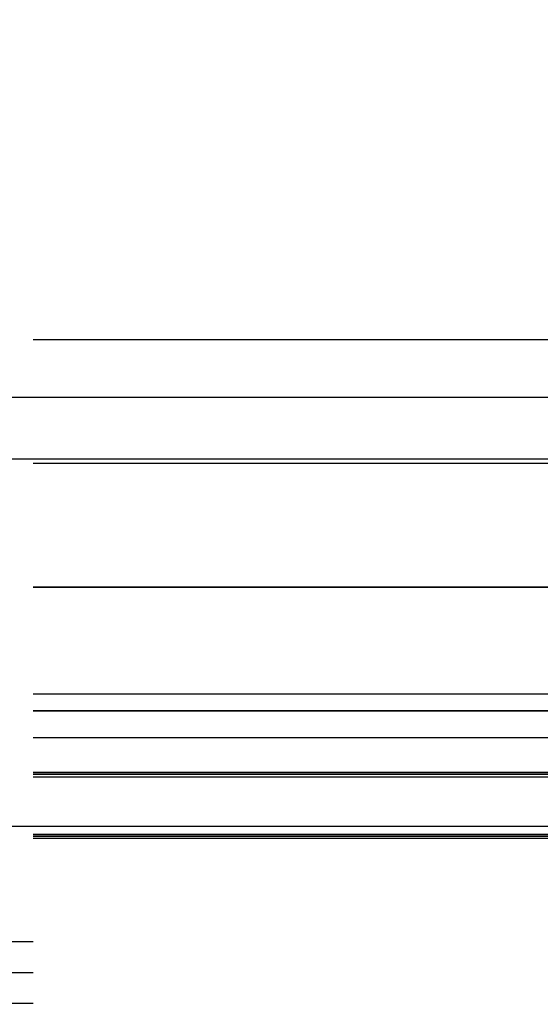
# Model space of a CAD drawing. Header units: millimetres. Extents: x -1030 to 192, y -442 to 180.
# Tile 49 of 256: x -915 to -903, y -353 to -332. Entities that reach past the tile are written whole.
import ezdxf

# ---------------------------------------------------------------- set-up
doc = ezdxf.new("R2010")
doc.units = ezdxf.units.MM
doc.header["$MEASUREMENT"] = 0
doc.layers.add('OVIDIO 120x60x72h', color=7, linetype='Continuous')

msp = doc.modelspace()

# ---------------------------------------------------------------- linework, layer by layer
at = {"layer": 'OVIDIO 120x60x72h', "extrusion": (0, 1, 0)}
for points in [[(917.444, 754.169), (419.111, 754.169)], [(865.689, 717.144), (928.938, 717.144)], [(928.938, 717.144), (865.689, 717.144)], [(928.938, 717.814), (865.689, 717.814)], [(865.689, 717.814), (928.938, 717.814)]]:
    msp.add_lwpolyline(points, dxfattribs=at)
at = {"layer": 'OVIDIO 120x60x72h', "extrusion": (0, 0.894427, -0.447214)}
for points in [[(903.438, 511.059), (903.682, 511.056), (903.929, 511.048), (904.177, 511.034), (904.427, 511.014), (904.678, 510.989), (904.931, 510.957), (905.185, 510.919), (905.44, 510.875), (905.696, 510.825), (905.952, 510.768), (906.208, 510.704), (906.465, 510.634), (906.721, 510.557), (906.977, 510.474), (907.233, 510.383), (907.487, 510.286), (907.741, 510.182), (907.992, 510.072), (908.242, 509.954), (908.49, 509.83), (908.736, 509.699), (908.98, 509.561), (909.22, 509.417), (909.458, 509.266), (909.692, 509.108), (909.922, 508.944), (910.149, 508.775), (910.372, 508.599), (910.59, 508.417), (910.804, 508.229), (911.012, 508.036), (911.216, 507.837), (911.415, 507.633), (911.608, 507.424), (911.796, 507.21), (911.978, 506.992), (912.154, 506.769), (912.324, 506.543), (912.488, 506.312), (912.645, 506.078), (912.796, 505.841), (912.941, 505.6), (913.078, 505.357), (913.209, 505.111), (913.334, 504.863), (913.451, 504.613), (913.562, 504.361), (913.666, 504.108), (913.763, 503.853), (913.853, 503.598), (913.937, 503.342), (914.014, 503.085), (914.084, 502.829), (914.147, 502.572), (914.204, 502.316), (914.255, 502.06), (914.299, 501.805), (914.337, 501.551), (914.368, 501.298), (914.394, 501.047), (914.413, 500.797), (914.427, 500.549), (914.436, 500.303), (914.438, 500.059)], [(914.438, 500.059), (914.436, 500.303), (914.427, 500.549), (914.413, 500.797), (914.394, 501.047), (914.368, 501.298), (914.337, 501.551), (914.299, 501.805), (914.255, 502.06), (914.204, 502.316), (914.147, 502.572), (914.084, 502.829), (914.014, 503.085), (913.937, 503.342), (913.853, 503.598), (913.763, 503.853), (913.666, 504.108), (913.562, 504.361), (913.451, 504.613), (913.334, 504.863), (913.209, 505.111), (913.078, 505.357), (912.941, 505.6), (912.796, 505.841), (912.645, 506.078), (912.488, 506.312), (912.324, 506.543), (912.154, 506.769), (911.978, 506.992), (911.796, 507.21), (911.608, 507.424), (911.415, 507.633), (911.216, 507.837), (911.012, 508.036), (910.804, 508.229), (910.59, 508.417), (910.372, 508.599), (910.149, 508.775), (909.922, 508.944), (909.692, 509.108), (909.458, 509.266), (909.22, 509.417), (908.98, 509.561), (908.736, 509.699), (908.49, 509.83), (908.242, 509.954), (907.992, 510.072), (907.741, 510.182), (907.487, 510.286), (907.233, 510.383), (906.977, 510.474), (906.721, 510.557), (906.465, 510.634), (906.208, 510.704), (905.952, 510.768), (905.696, 510.825), (905.44, 510.875), (905.185, 510.919), (904.931, 510.957), (904.678, 510.989), (904.427, 511.014), (904.177, 511.034), (903.929, 511.048), (903.682, 511.056), (903.438, 511.059)], [(914.438, 500.059), (914.435, 500.323), (914.425, 500.589), (914.409, 500.855), (914.387, 501.122), (914.358, 501.389), (914.322, 501.656), (914.279, 501.923), (914.23, 502.189), (914.174, 502.455), (914.112, 502.72), (914.042, 502.983), (913.967, 503.245), (913.884, 503.506), (913.795, 503.764), (913.7, 504.021), (913.598, 504.274), (913.49, 504.526), (913.376, 504.774), (913.256, 505.019), (913.13, 505.261), (912.998, 505.5), (912.861, 505.734), (912.718, 505.965), (912.57, 506.192), (912.417, 506.414), (912.258, 506.632), (912.095, 506.845), (911.928, 507.053), (911.756, 507.257), (911.58, 507.455), (911.4, 507.649), (911.216, 507.837), (911.028, 508.02), (910.835, 508.2), (910.636, 508.376), (910.433, 508.548), (910.225, 508.716), (910.011, 508.879), (909.793, 509.037), (909.571, 509.19), (909.345, 509.338), (909.114, 509.481), (908.879, 509.619), (908.641, 509.751), (908.399, 509.877), (908.154, 509.997), (907.905, 510.111), (907.654, 510.219), (907.4, 510.32), (907.144, 510.416), (906.885, 510.505), (906.625, 510.587), (906.363, 510.663), (906.099, 510.732), (905.834, 510.795), (905.569, 510.85), (905.302, 510.9), (905.035, 510.942), (904.768, 510.978), (904.501, 511.007), (904.234, 511.03), (903.968, 511.046), (903.703, 511.055), (903.438, 511.059)], [(903.438, 511.059), (903.682, 511.056), (903.929, 511.048), (904.177, 511.034), (904.427, 511.014), (904.678, 510.989), (904.931, 510.957), (905.185, 510.919), (905.44, 510.875), (905.696, 510.825), (905.952, 510.768), (906.208, 510.704), (906.465, 510.634), (906.721, 510.557), (906.977, 510.474), (907.233, 510.383), (907.487, 510.286), (907.741, 510.182), (907.992, 510.072), (908.242, 509.954), (908.49, 509.83), (908.736, 509.699), (908.98, 509.561), (909.22, 509.417), (909.458, 509.266), (909.692, 509.108), (909.922, 508.944), (910.149, 508.775), (910.372, 508.599), (910.59, 508.417), (910.804, 508.229), (911.012, 508.036), (911.216, 507.837), (911.415, 507.633), (911.608, 507.424), (911.796, 507.21), (911.978, 506.992), (912.154, 506.769), (912.324, 506.543), (912.488, 506.312), (912.645, 506.078), (912.796, 505.841), (912.941, 505.6), (913.078, 505.357), (913.209, 505.111), (913.334, 504.863), (913.451, 504.613), (913.562, 504.361), (913.666, 504.108), (913.763, 503.853), (913.853, 503.598), (913.937, 503.342), (914.014, 503.085), (914.084, 502.829), (914.147, 502.572), (914.204, 502.316), (914.255, 502.06), (914.299, 501.805), (914.337, 501.551), (914.368, 501.298), (914.394, 501.047), (914.413, 500.797), (914.427, 500.549), (914.436, 500.303), (914.438, 500.059)], [(914.438, 500.059), (914.436, 500.303), (914.427, 500.549), (914.413, 500.797), (914.394, 501.047), (914.368, 501.298), (914.337, 501.551), (914.299, 501.805), (914.255, 502.06), (914.204, 502.316), (914.147, 502.572), (914.084, 502.829), (914.014, 503.085), (913.937, 503.342), (913.853, 503.598), (913.763, 503.853), (913.666, 504.108), (913.562, 504.361), (913.451, 504.613), (913.334, 504.863), (913.209, 505.111), (913.078, 505.357), (912.941, 505.6), (912.796, 505.841), (912.645, 506.078), (912.488, 506.312), (912.324, 506.543), (912.154, 506.769), (911.978, 506.992), (911.796, 507.21), (911.608, 507.424), (911.415, 507.633), (911.216, 507.837), (911.012, 508.036), (910.804, 508.229), (910.59, 508.417), (910.372, 508.599), (910.149, 508.775), (909.922, 508.944), (909.692, 509.108), (909.458, 509.266), (909.22, 509.417), (908.98, 509.561), (908.736, 509.699), (908.49, 509.83), (908.242, 509.954), (907.992, 510.072), (907.741, 510.182), (907.487, 510.286), (907.233, 510.383), (906.977, 510.474), (906.721, 510.557), (906.465, 510.634), (906.208, 510.704), (905.952, 510.768), (905.696, 510.825), (905.44, 510.875), (905.185, 510.919), (904.931, 510.957), (904.678, 510.989), (904.427, 511.014), (904.177, 511.034), (903.929, 511.048), (903.682, 511.056), (903.438, 511.059)]]:
    msp.add_lwpolyline(points, dxfattribs=at)
at = {"layer": 'OVIDIO 120x60x72h', "extrusion": (1, 0, 0)}
for points in [[(-337.419, 736.488), (-334.736, 735.147)], [(-338.214, 728.19), (-340.898, 729.531)], [(-338.214, 728.19), (-344.028, 716.562)], [(-340.898, 729.531), (-338.214, 728.19)], [(-344.028, 716.562), (-338.214, 728.19)], [(-339.556, 728.861), (-345.37, 717.233)], [(-340.898, 729.531), (-346.711, 717.904)], [(-346.711, 717.904), (-340.898, 729.531)], [(-341.121, 722.376), (-343.805, 723.718)], [(-344.028, 716.562), (-346.711, 717.904)], [(-349.395, 714.773), (-349.315, 714.734), (-349.233, 714.697), (-349.15, 714.661), (-349.066, 714.627), (-348.98, 714.594), (-348.893, 714.564), (-348.804, 714.535), (-348.714, 714.508), (-348.622, 714.482), (-348.53, 714.459), (-348.436, 714.438), (-348.341, 714.419), (-348.245, 714.402), (-348.148, 714.388), (-348.051, 714.376), (-347.952, 714.366), (-347.853, 714.359), (-347.753, 714.354), (-347.653, 714.351), (-347.552, 714.351), (-347.45, 714.354), (-347.349, 714.359), (-347.247, 714.367), (-347.145, 714.378), (-347.044, 714.391), (-346.942, 714.406), (-346.841, 714.425), (-346.74, 714.446), (-346.639, 714.47), (-346.539, 714.496), (-346.44, 714.525), (-346.341, 714.556), (-346.243, 714.59), (-346.146, 714.627), (-346.05, 714.666), (-345.956, 714.707), (-345.862, 714.751), (-345.77, 714.797), (-345.679, 714.845), (-345.59, 714.896), (-345.502, 714.949), (-345.416, 715.003), (-345.332, 715.06), (-345.249, 715.119), (-345.169, 715.179), (-345.09, 715.241), (-345.013, 715.305), (-344.938, 715.371), (-344.865, 715.438), (-344.794, 715.506), (-344.725, 715.576), (-344.658, 715.647), (-344.594, 715.719), (-344.532, 715.792), (-344.471, 715.866), (-344.413, 715.941), (-344.358, 716.017), (-344.304, 716.093), (-344.253, 716.17), (-344.203, 716.248), (-344.156, 716.326), (-344.111, 716.404), (-344.069, 716.483), (-344.028, 716.562)], [(-346.711, 717.904), (-344.028, 716.562)], [(-344.028, 716.562), (-344.069, 716.483), (-344.111, 716.404), (-344.156, 716.326), (-344.203, 716.248), (-344.253, 716.17), (-344.304, 716.093), (-344.358, 716.017), (-344.413, 715.941), (-344.471, 715.866), (-344.532, 715.792), (-344.594, 715.719), (-344.658, 715.647), (-344.725, 715.576), (-344.794, 715.506), (-344.865, 715.438), (-344.938, 715.371), (-345.013, 715.305), (-345.09, 715.241), (-345.169, 715.179), (-345.249, 715.119), (-345.332, 715.06), (-345.416, 715.003), (-345.502, 714.949), (-345.59, 714.896), (-345.679, 714.845), (-345.77, 714.797), (-345.862, 714.751), (-345.956, 714.707), (-346.05, 714.666), (-346.146, 714.627), (-346.243, 714.59), (-346.341, 714.556), (-346.44, 714.525), (-346.539, 714.496), (-346.639, 714.47), (-346.74, 714.446), (-346.841, 714.425), (-346.942, 714.406), (-347.044, 714.391), (-347.145, 714.378), (-347.247, 714.367), (-347.349, 714.359), (-347.45, 714.354), (-347.552, 714.351), (-347.653, 714.351), (-347.753, 714.354), (-347.853, 714.359), (-347.952, 714.366), (-348.051, 714.376), (-348.148, 714.388), (-348.245, 714.402), (-348.341, 714.419), (-348.436, 714.438), (-348.53, 714.459), (-348.622, 714.482), (-348.714, 714.508), (-348.804, 714.535), (-348.893, 714.564), (-348.98, 714.594), (-349.066, 714.627), (-349.15, 714.661), (-349.233, 714.697), (-349.315, 714.734), (-349.395, 714.773)], [(-345.402, 715.013), (-348.5, 716.562)], [(-345.817, 717.457), (-347.366, 714.358)], [(-346.711, 717.904), (-346.722, 717.884), (-346.732, 717.864), (-346.743, 717.845), (-346.755, 717.825), (-346.768, 717.806), (-346.78, 717.787), (-346.794, 717.767), (-346.808, 717.749), (-346.822, 717.73), (-346.837, 717.711), (-346.853, 717.693), (-346.869, 717.675), (-346.886, 717.657), (-346.903, 717.64), (-346.921, 717.623), (-346.939, 717.606), (-346.958, 717.59), (-346.977, 717.574), (-346.997, 717.558), (-347.017, 717.543), (-347.037, 717.528), (-347.058, 717.514), (-347.08, 717.5), (-347.102, 717.487), (-347.124, 717.475), (-347.147, 717.463), (-347.17, 717.451), (-347.193, 717.44), (-347.217, 717.43), (-347.241, 717.42), (-347.265, 717.411), (-347.29, 717.402), (-347.314, 717.394), (-347.339, 717.387), (-347.364, 717.381), (-347.389, 717.375), (-347.415, 717.369), (-347.44, 717.365), (-347.465, 717.361), (-347.491, 717.358), (-347.516, 717.355), (-347.542, 717.353), (-347.567, 717.352), (-347.592, 717.351), (-347.617, 717.351), (-347.643, 717.352), (-347.668, 717.353), (-347.692, 717.355), (-347.717, 717.357), (-347.741, 717.36), (-347.766, 717.364), (-347.79, 717.368), (-347.813, 717.373), (-347.837, 717.378), (-347.86, 717.384), (-347.883, 717.39), (-347.905, 717.397), (-347.928, 717.404), (-347.949, 717.412), (-347.971, 717.42), (-347.992, 717.429), (-348.013, 717.438), (-348.033, 717.447), (-348.053, 717.457)], [(-348.053, 717.457), (-348.033, 717.447), (-348.013, 717.438), (-347.992, 717.429), (-347.971, 717.42), (-347.949, 717.412), (-347.928, 717.404), (-347.905, 717.397), (-347.883, 717.39), (-347.86, 717.384), (-347.837, 717.378), (-347.813, 717.373), (-347.79, 717.368), (-347.766, 717.364), (-347.741, 717.36), (-347.717, 717.357), (-347.692, 717.355), (-347.668, 717.353), (-347.643, 717.352), (-347.617, 717.351), (-347.592, 717.351), (-347.567, 717.352), (-347.542, 717.353), (-347.516, 717.355), (-347.491, 717.358), (-347.465, 717.361), (-347.44, 717.365), (-347.415, 717.369), (-347.389, 717.375), (-347.364, 717.381), (-347.339, 717.387), (-347.314, 717.394), (-347.29, 717.402), (-347.265, 717.411), (-347.241, 717.42), (-347.217, 717.43), (-347.193, 717.44), (-347.17, 717.451), (-347.147, 717.463), (-347.124, 717.475), (-347.102, 717.487), (-347.08, 717.5), (-347.058, 717.514), (-347.037, 717.528), (-347.017, 717.543), (-346.997, 717.558), (-346.977, 717.574), (-346.958, 717.59), (-346.939, 717.606), (-346.921, 717.623), (-346.903, 717.64), (-346.886, 717.657), (-346.869, 717.675), (-346.853, 717.693), (-346.837, 717.711), (-346.822, 717.73), (-346.808, 717.749), (-346.794, 717.767), (-346.78, 717.787), (-346.768, 717.806), (-346.755, 717.825), (-346.743, 717.845), (-346.732, 717.864), (-346.722, 717.884), (-346.711, 717.904)], [(-348.053, 717.457), (-348.142, 717.501)], [(-348.142, 717.501), (-348.053, 717.457)], [(-348.053, 717.457), (-349.395, 714.773)], [(-349.395, 714.773), (-348.053, 717.457)], [(-351.72, 719.29), (-348.142, 717.501)], [(-348.724, 716.115), (-352.391, 717.949)], [(-349.395, 714.773), (-349.484, 714.818)], [(-349.484, 714.818), (-349.395, 714.773)], [(-349.484, 714.818), (-353.062, 716.607)], [(-351.228, 715.69), (-349.887, 718.373)], [(-353.062, 716.607), (-351.72, 719.29)], [(-351.72, 719.29), (-353.062, 716.607)]]:
    msp.add_lwpolyline(points, dxfattribs=at)
at = {"layer": 'OVIDIO 120x60x72h', "extrusion": (0.235702, 0.235702, 0.942809)}
for points in [[(398.911, 1159.065), (398.911, 1054.525)], [(402.222, 1168.684), (402.222, 1063.276)]]:
    msp.add_lwpolyline(points, dxfattribs=at)
at = {"layer": 'OVIDIO 120x60x72h'}
for points in [[(-900.228, -338.662), (-914.438, -338.662)], [(-928.01, -339.904), (-419.111, -339.904)], [(-928.01, -341.245), (-419.111, -341.245)], [(-900.228, -341.345), (-914.438, -341.345)], [(-914.438, -344.028), (-879.438, -344.028)], [(-879.438, -344.028), (-914.438, -344.028)], [(-914.438, -346.341), (-879.438, -346.341)], [(-879.438, -346.711), (-914.438, -346.711)], [(-914.438, -346.711), (-879.438, -346.711)], [(-914.438, -347.29), (-879.438, -347.29)], [(-879.438, -348.053), (-914.438, -348.053)], [(-914.438, -348.053), (-879.438, -348.053)], [(-879.438, -348.098), (-914.438, -348.098)], [(-914.438, -348.142), (-879.438, -348.142)], [(-928.938, -349.216), (-865.689, -349.216)], [(-914.438, -349.395), (-879.438, -349.395)], [(-879.438, -349.395), (-914.438, -349.395)], [(-879.438, -349.439), (-914.438, -349.439)], [(-879.438, -349.484), (-914.438, -349.484)], [(-935.675, -351.72), (-914.438, -351.72)], [(-935.675, -352.391), (-914.438, -352.391)], [(-914.438, -353.062), (-935.675, -353.062)]]:
    msp.add_lwpolyline(points, dxfattribs=at)
at = {"layer": 'OVIDIO 120x60x72h', "extrusion": (0.003049, -0.326394, 0.945229)}
for points in [[(-917.665, -88.254), (-917.665, -88.207), (-917.666, -88.159), (-917.668, -88.112), (-917.671, -88.064), (-917.675, -88.015), (-917.681, -87.966), (-917.687, -87.918), (-917.694, -87.868), (-917.703, -87.819), (-917.713, -87.77), (-917.724, -87.72), (-917.736, -87.671), (-917.75, -87.621), (-917.764, -87.572), (-917.78, -87.523), (-917.798, -87.474), (-917.816, -87.425), (-917.836, -87.376), (-917.857, -87.328), (-917.879, -87.28), (-917.902, -87.232), (-917.927, -87.185), (-917.952, -87.139), (-917.979, -87.093), (-918.008, -87.047), (-918.037, -87.003), (-918.067, -86.959), (-918.099, -86.916), (-918.132, -86.873), (-918.165, -86.832), (-918.2, -86.791), (-918.236, -86.752), (-918.273, -86.713), (-918.31, -86.676), (-918.349, -86.639), (-918.388, -86.604), (-918.428, -86.57), (-918.469, -86.537), (-918.511, -86.505), (-918.553, -86.474), (-918.596, -86.444), (-918.639, -86.416), (-918.683, -86.389), (-918.728, -86.364), (-918.772, -86.339), (-918.818, -86.316), (-918.863, -86.294), (-918.909, -86.274), (-918.955, -86.255), (-919.001, -86.237), (-919.048, -86.221), (-919.094, -86.205), (-919.141, -86.191), (-919.187, -86.179), (-919.234, -86.167), (-919.28, -86.157), (-919.327, -86.148), (-919.373, -86.14), (-919.419, -86.134), (-919.464, -86.129), (-919.51, -86.124), (-919.555, -86.121), (-919.599, -86.119), (-919.644, -86.118)], [(-919.644, -86.118), (-919.599, -86.119), (-919.555, -86.121), (-919.51, -86.124), (-919.464, -86.129), (-919.419, -86.134), (-919.373, -86.14), (-919.327, -86.148), (-919.28, -86.157), (-919.234, -86.167), (-919.187, -86.179), (-919.141, -86.191), (-919.094, -86.205), (-919.048, -86.221), (-919.001, -86.237), (-918.955, -86.255), (-918.909, -86.274), (-918.863, -86.294), (-918.818, -86.316), (-918.772, -86.339), (-918.728, -86.364), (-918.683, -86.389), (-918.639, -86.416), (-918.596, -86.444), (-918.553, -86.474), (-918.511, -86.505), (-918.469, -86.537), (-918.428, -86.57), (-918.388, -86.604), (-918.349, -86.639), (-918.31, -86.676), (-918.273, -86.713), (-918.236, -86.752), (-918.2, -86.791), (-918.165, -86.832), (-918.132, -86.873), (-918.099, -86.916), (-918.067, -86.959), (-918.037, -87.003), (-918.008, -87.047), (-917.979, -87.093), (-917.952, -87.139), (-917.927, -87.185), (-917.902, -87.232), (-917.879, -87.28), (-917.857, -87.328), (-917.836, -87.376), (-917.816, -87.425), (-917.798, -87.474), (-917.78, -87.523), (-917.764, -87.572), (-917.75, -87.621), (-917.736, -87.671), (-917.724, -87.72), (-917.713, -87.77), (-917.703, -87.819), (-917.694, -87.868), (-917.687, -87.918), (-917.681, -87.966), (-917.675, -88.015), (-917.671, -88.064), (-917.668, -88.112), (-917.666, -88.159), (-917.665, -88.207), (-917.665, -88.254)], [(-919.639, -85.6), (-919.594, -85.601), (-919.55, -85.603), (-919.504, -85.606), (-919.459, -85.611), (-919.413, -85.616), (-919.368, -85.623), (-919.321, -85.63), (-919.275, -85.639), (-919.229, -85.649), (-919.182, -85.661), (-919.136, -85.673), (-919.089, -85.687), (-919.043, -85.703), (-918.996, -85.719), (-918.95, -85.737), (-918.904, -85.756), (-918.858, -85.777), (-918.813, -85.798), (-918.767, -85.821), (-918.722, -85.846), (-918.678, -85.871), (-918.634, -85.898), (-918.591, -85.927), (-918.548, -85.956), (-918.505, -85.987), (-918.464, -86.019), (-918.423, -86.052), (-918.383, -86.086), (-918.344, -86.121), (-918.305, -86.158), (-918.267, -86.195), (-918.231, -86.234), (-918.195, -86.274), (-918.16, -86.314), (-918.126, -86.356), (-918.094, -86.398), (-918.062, -86.441), (-918.032, -86.485), (-918.002, -86.53), (-917.974, -86.575), (-917.947, -86.621), (-917.921, -86.667), (-917.897, -86.714), (-917.874, -86.762), (-917.851, -86.81), (-917.831, -86.858), (-917.811, -86.907), (-917.792, -86.956), (-917.775, -87.005), (-917.759, -87.054), (-917.745, -87.103), (-917.731, -87.153), (-917.719, -87.202), (-917.708, -87.252), (-917.698, -87.301), (-917.689, -87.351), (-917.682, -87.4), (-917.675, -87.449), (-917.67, -87.497), (-917.666, -87.546), (-917.663, -87.594), (-917.661, -87.642), (-917.66, -87.689), (-917.66, -87.736)], [(-917.66, -87.736), (-917.66, -87.689), (-917.661, -87.642), (-917.663, -87.594), (-917.666, -87.546), (-917.67, -87.497), (-917.675, -87.449), (-917.682, -87.4), (-917.689, -87.351), (-917.698, -87.301), (-917.708, -87.252), (-917.719, -87.202), (-917.731, -87.153), (-917.745, -87.103), (-917.759, -87.054), (-917.775, -87.005), (-917.792, -86.956), (-917.811, -86.907), (-917.831, -86.858), (-917.851, -86.81), (-917.874, -86.762), (-917.897, -86.714), (-917.921, -86.667), (-917.947, -86.621), (-917.974, -86.575), (-918.002, -86.53), (-918.032, -86.485), (-918.062, -86.441), (-918.094, -86.398), (-918.126, -86.356), (-918.16, -86.314), (-918.195, -86.274), (-918.231, -86.234), (-918.267, -86.195), (-918.305, -86.158), (-918.344, -86.121), (-918.383, -86.086), (-918.423, -86.052), (-918.464, -86.019), (-918.505, -85.987), (-918.548, -85.956), (-918.591, -85.927), (-918.634, -85.898), (-918.678, -85.871), (-918.722, -85.846), (-918.767, -85.821), (-918.813, -85.798), (-918.858, -85.777), (-918.904, -85.756), (-918.95, -85.737), (-918.996, -85.719), (-919.043, -85.703), (-919.089, -85.687), (-919.136, -85.673), (-919.182, -85.661), (-919.229, -85.649), (-919.275, -85.639), (-919.321, -85.63), (-919.368, -85.623), (-919.413, -85.616), (-919.459, -85.611), (-919.504, -85.606), (-919.55, -85.603), (-919.594, -85.601), (-919.639, -85.6)], [(-915.694, -91.244), (-915.739, -91.243), (-915.784, -91.241), (-915.829, -91.238), (-915.874, -91.234), (-915.92, -91.229), (-915.966, -91.223), (-916.012, -91.215), (-916.058, -91.207), (-916.104, -91.197), (-916.151, -91.186), (-916.197, -91.174), (-916.244, -91.161), (-916.29, -91.147), (-916.337, -91.131), (-916.383, -91.114), (-916.429, -91.096), (-916.475, -91.077), (-916.521, -91.056), (-916.566, -91.034), (-916.611, -91.011), (-916.655, -90.987), (-916.699, -90.962), (-916.743, -90.935), (-916.786, -90.907), (-916.828, -90.878), (-916.869, -90.848), (-916.91, -90.816), (-916.951, -90.784), (-916.99, -90.751), (-917.028, -90.716), (-917.066, -90.681), (-917.103, -90.644), (-917.139, -90.607), (-917.173, -90.568), (-917.207, -90.529), (-917.24, -90.489), (-917.271, -90.448), (-917.302, -90.407), (-917.331, -90.365), (-917.359, -90.322), (-917.386, -90.278), (-917.412, -90.234), (-917.437, -90.19), (-917.46, -90.145), (-917.482, -90.1), (-917.503, -90.054), (-917.523, -90.008), (-917.541, -89.962), (-917.559, -89.915), (-917.575, -89.869), (-917.589, -89.822), (-917.603, -89.775), (-917.615, -89.728), (-917.626, -89.682), (-917.636, -89.635), (-917.645, -89.588), (-917.652, -89.542), (-917.659, -89.496), (-917.664, -89.45), (-917.668, -89.404), (-917.671, -89.358), (-917.673, -89.313), (-917.674, -89.268), (-917.675, -89.224)], [(-917.675, -89.224), (-917.674, -89.268), (-917.673, -89.313), (-917.671, -89.358), (-917.668, -89.404), (-917.664, -89.45), (-917.659, -89.496), (-917.652, -89.542), (-917.645, -89.588), (-917.636, -89.635), (-917.626, -89.682), (-917.615, -89.728), (-917.603, -89.775), (-917.589, -89.822), (-917.575, -89.869), (-917.559, -89.915), (-917.541, -89.962), (-917.523, -90.008), (-917.503, -90.054), (-917.482, -90.1), (-917.46, -90.145), (-917.437, -90.19), (-917.412, -90.234), (-917.386, -90.278), (-917.359, -90.322), (-917.331, -90.365), (-917.302, -90.407), (-917.271, -90.448), (-917.24, -90.489), (-917.207, -90.529), (-917.173, -90.568), (-917.139, -90.607), (-917.103, -90.644), (-917.066, -90.681), (-917.028, -90.716), (-916.99, -90.751), (-916.951, -90.784), (-916.91, -90.816), (-916.869, -90.848), (-916.828, -90.878), (-916.786, -90.907), (-916.743, -90.935), (-916.699, -90.962), (-916.655, -90.987), (-916.611, -91.011), (-916.566, -91.034), (-916.521, -91.056), (-916.475, -91.077), (-916.429, -91.096), (-916.383, -91.114), (-916.337, -91.131), (-916.29, -91.147), (-916.244, -91.161), (-916.197, -91.174), (-916.151, -91.186), (-916.104, -91.197), (-916.058, -91.207), (-916.012, -91.215), (-915.966, -91.223), (-915.92, -91.229), (-915.874, -91.234), (-915.829, -91.238), (-915.784, -91.241), (-915.739, -91.243), (-915.694, -91.244)], [(-917.675, -89.224), (-917.674, -89.274), (-917.673, -89.324), (-917.67, -89.375), (-917.666, -89.425), (-917.661, -89.475), (-917.655, -89.525), (-917.647, -89.575), (-917.638, -89.624), (-917.628, -89.674), (-917.616, -89.723), (-917.604, -89.771), (-917.59, -89.82), (-917.575, -89.867), (-917.559, -89.915), (-917.541, -89.961), (-917.523, -90.008), (-917.503, -90.053), (-917.483, -90.098), (-917.461, -90.143), (-917.439, -90.186), (-917.415, -90.229), (-917.391, -90.271), (-917.365, -90.312), (-917.339, -90.353), (-917.312, -90.392), (-917.284, -90.431), (-917.256, -90.469), (-917.226, -90.506), (-917.196, -90.542), (-917.166, -90.577), (-917.135, -90.611), (-917.103, -90.644), (-917.07, -90.676), (-917.037, -90.708), (-917.002, -90.74), (-916.967, -90.77), (-916.931, -90.8), (-916.893, -90.83), (-916.855, -90.858), (-916.816, -90.886), (-916.776, -90.913), (-916.736, -90.939), (-916.694, -90.965), (-916.652, -90.989), (-916.609, -91.012), (-916.565, -91.035), (-916.52, -91.056), (-916.475, -91.077), (-916.429, -91.096), (-916.383, -91.114), (-916.336, -91.132), (-916.288, -91.147), (-916.24, -91.162), (-916.192, -91.176), (-916.143, -91.188), (-916.094, -91.199), (-916.044, -91.209), (-915.995, -91.218), (-915.945, -91.226), (-915.895, -91.232), (-915.845, -91.237), (-915.795, -91.24), (-915.745, -91.243), (-915.694, -91.244)], [(-917.675, -89.224), (-917.674, -89.268), (-917.673, -89.313), (-917.671, -89.358), (-917.668, -89.404), (-917.664, -89.45), (-917.659, -89.496), (-917.652, -89.542), (-917.645, -89.588), (-917.636, -89.635), (-917.626, -89.682), (-917.615, -89.728), (-917.603, -89.775), (-917.589, -89.822), (-917.575, -89.869), (-917.559, -89.915), (-917.541, -89.962), (-917.523, -90.008), (-917.503, -90.054), (-917.482, -90.1), (-917.46, -90.145), (-917.437, -90.19), (-917.412, -90.234), (-917.386, -90.278), (-917.359, -90.322), (-917.331, -90.365), (-917.302, -90.407), (-917.271, -90.448), (-917.24, -90.489), (-917.207, -90.529), (-917.173, -90.568), (-917.139, -90.607), (-917.103, -90.644), (-917.066, -90.681), (-917.028, -90.716), (-916.99, -90.751), (-916.951, -90.784), (-916.91, -90.816), (-916.869, -90.848), (-916.828, -90.878), (-916.786, -90.907), (-916.743, -90.935), (-916.699, -90.962), (-916.655, -90.987), (-916.611, -91.011), (-916.566, -91.034), (-916.521, -91.056), (-916.475, -91.077), (-916.429, -91.096), (-916.383, -91.114), (-916.337, -91.131), (-916.29, -91.147), (-916.244, -91.161), (-916.197, -91.174), (-916.151, -91.186), (-916.104, -91.197), (-916.058, -91.207), (-916.012, -91.215), (-915.966, -91.223), (-915.92, -91.229), (-915.874, -91.234), (-915.829, -91.238), (-915.784, -91.241), (-915.739, -91.243), (-915.694, -91.244)], [(-915.694, -91.244), (-915.739, -91.243), (-915.784, -91.241), (-915.829, -91.238), (-915.874, -91.234), (-915.92, -91.229), (-915.966, -91.223), (-916.012, -91.215), (-916.058, -91.207), (-916.104, -91.197), (-916.151, -91.186), (-916.197, -91.174), (-916.244, -91.161), (-916.29, -91.147), (-916.337, -91.131), (-916.383, -91.114), (-916.429, -91.096), (-916.475, -91.077), (-916.521, -91.056), (-916.566, -91.034), (-916.611, -91.011), (-916.655, -90.987), (-916.699, -90.962), (-916.743, -90.935), (-916.786, -90.907), (-916.828, -90.878), (-916.869, -90.848), (-916.91, -90.816), (-916.951, -90.784), (-916.99, -90.751), (-917.028, -90.716), (-917.066, -90.681), (-917.103, -90.644), (-917.139, -90.607), (-917.173, -90.568), (-917.207, -90.529), (-917.24, -90.489), (-917.271, -90.448), (-917.302, -90.407), (-917.331, -90.365), (-917.359, -90.322), (-917.386, -90.278), (-917.412, -90.234), (-917.437, -90.19), (-917.46, -90.145), (-917.482, -90.1), (-917.503, -90.054), (-917.523, -90.008), (-917.541, -89.962), (-917.559, -89.915), (-917.575, -89.869), (-917.589, -89.822), (-917.603, -89.775), (-917.615, -89.728), (-917.626, -89.682), (-917.636, -89.635), (-917.645, -89.588), (-917.652, -89.542), (-917.659, -89.496), (-917.664, -89.45), (-917.668, -89.404), (-917.671, -89.358), (-917.673, -89.313), (-917.674, -89.268), (-917.675, -89.224)]]:
    msp.add_lwpolyline(points, dxfattribs=at)
at = {"layer": 'OVIDIO 120x60x72h', "extrusion": (0.003235, -1.55701e-05, 0.999995)}
msp.add_lwpolyline([(-918.754, -347.145), (-918.704, -347.146), (-918.654, -347.148), (-918.604, -347.151), (-918.554, -347.156), (-918.504, -347.161), (-918.454, -347.168), (-918.404, -347.176), (-918.354, -347.186), (-918.305, -347.196), (-918.256, -347.208), (-918.208, -347.222), (-918.16, -347.236), (-918.112, -347.251), (-918.065, -347.268), (-918.018, -347.286), (-917.972, -347.305), (-917.927, -347.325), (-917.882, -347.346), (-917.838, -347.368), (-917.794, -347.391), (-917.752, -347.415), (-917.71, -347.44), (-917.669, -347.465), (-917.629, -347.492), (-917.59, -347.52), (-917.551, -347.548), (-917.514, -347.577), (-917.477, -347.606), (-917.441, -347.637), (-917.407, -347.668), (-917.373, -347.699), (-917.34, -347.731), (-917.308, -347.764), (-917.276, -347.798), (-917.245, -347.833), (-917.215, -347.868), (-917.186, -347.905), (-917.157, -347.942), (-917.128, -347.981), (-917.101, -348.02), (-917.074, -348.06), (-917.048, -348.101), (-917.024, -348.143), (-917, -348.186), (-916.977, -348.229), (-916.954, -348.273), (-916.933, -348.318), (-916.913, -348.363), (-916.895, -348.409), (-916.877, -348.456), (-916.86, -348.503), (-916.845, -348.551), (-916.83, -348.599), (-916.817, -348.648), (-916.805, -348.696), (-916.795, -348.746), (-916.785, -348.795), (-916.777, -348.845), (-916.77, -348.895), (-916.764, -348.945), (-916.76, -348.995), (-916.757, -349.045), (-916.755, -349.095), (-916.754, -349.145)], dxfattribs=at)
at = {"layer": 'OVIDIO 120x60x72h', "extrusion": (0.999999, -0.001021, -0.000352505)}
for points in [[(-351.007, 715.307), (-350.09, 715.624)], [(-350.09, 715.624), (-351.007, 715.307)], [(-351.252, 716.016), (-350.09, 716.418)], [(-350.09, 717.211), (-351.497, 716.725)], [(-351.497, 716.725), (-350.09, 717.211)]]:
    msp.add_lwpolyline(points, dxfattribs=at)
at = {"layer": 'OVIDIO 120x60x72h', "extrusion": (5.03619e-08, 1, 1.557e-05)}
for points in [[(914.443, 715.952), (914.438, 717.539)], [(914.438, 717.539), (914.443, 715.952)]]:
    msp.add_lwpolyline(points, dxfattribs=at)
at = {"layer": 'OVIDIO 120x60x72h', "extrusion": (0.999995, 0.000995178, -0.002882)}
for points in [[(-348.46, 713.233), (-348.95, 714.651)], [(-350.501, 712.528), (-350.991, 713.946)], [(-351.546, 713.755), (-351.056, 712.337)], [(-351.056, 712.337), (-351.546, 713.755)]]:
    msp.add_lwpolyline(points, dxfattribs=at)
at = {"layer": 'OVIDIO 120x60x72h', "extrusion": (0.999995, 0.000995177, -0.002882)}
for points in [[(-349.164, 712.99), (-349.653, 714.408)], [(-349.653, 714.408), (-349.164, 712.99)]]:
    msp.add_lwpolyline(points, dxfattribs=at)
at = {"layer": 'OVIDIO 120x60x72h', "extrusion": (-0.114881, -0.045678, 0.992329)}
for points in [[(6.162, -946.616), (6.162, -839.76)], [(6.162, -839.76), (6.162, -946.616)], [(6.618, -839.76), (6.618, -946.616)], [(6.618, -946.616), (6.618, -839.76)], [(-8.32, -932.869), (-8.32, -877.678)], [(-8.092, -932.652), (-8.092, -878.247)]]:
    msp.add_lwpolyline(points, dxfattribs=at)
at = {"layer": 'OVIDIO 120x60x72h', "extrusion": (2.56846e-05, 1, -8.30777e-08)}
for points in [[(881.438, 714.87), (912.437, 714.97)], [(912.437, 714.97), (881.438, 714.87)], [(881.435, 715.579), (912.435, 715.679)], [(912.433, 716.388), (881.433, 716.288)], [(881.433, 716.288), (912.433, 716.388)]]:
    msp.add_lwpolyline(points, dxfattribs=at)
at = {"layer": 'OVIDIO 120x60x72h', "extrusion": (0.881274, -0.265352, 0.39108)}
msp.add_lwpolyline([(-599.476, 898.457), (-641.343, 952.836)], dxfattribs=at)

doc.saveas('drawing.dxf')
